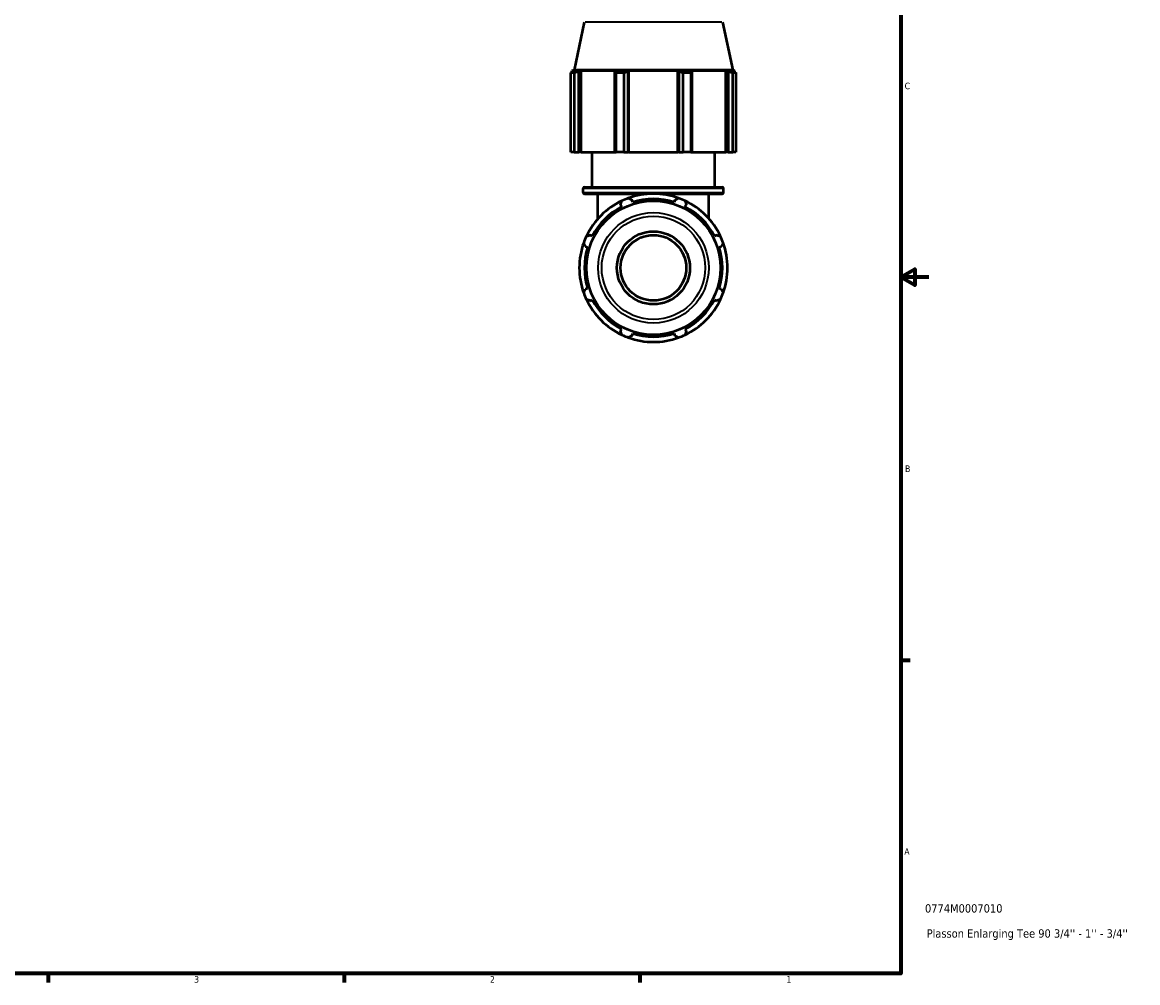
# Model space of a CAD drawing. Header units: inches. Extents: x 0.1 to 36.9, y -6.4 to 25.7.
# Tile 5 of 6: x 20.9 to 36.9, y 0.9 to 14.7. Entities that reach past the tile are written whole.
import ezdxf

# ---------------------------------------------------------------- set-up
doc = ezdxf.new("R2010")
doc.units = ezdxf.units.IN
doc.header["$MEASUREMENT"] = 0
for name, color, linetype, lineweight in [('Border (ANSI)', 7, 'Continuous', 70), ('Title (ANSI)', 7, 'Continuous', 50), ('Visible (ANSI)', 7, 'Continuous', 50), ('Visible Narrow (ANSI)', 7, 'Continuous', 35)]:
    doc.layers.add(name, color=color, linetype=linetype, lineweight=lineweight)
doc.styles.add('Note Text (ANSI)', font='tahoma.ttf')
doc.styles.add('Text Style29', font='tahoma.ttf')

# ---------------------------------------------------------------- blocks, each defined once
blk = doc.blocks.new('Borders Default Border')
at = {"layer": 'Border (ANSI)'}
for p, q in [((33.5, 5.5), (33.634, 5.5)), ((21.25, 1), (21.25, 0.866)), ((25.5, 1), (25.5, 0.866)), ((29.75, 1), (29.75, 0.866))]:
    blk.add_line(p, q, dxfattribs=at)
at = {"layer": 'Border (ANSI)', "flags": 128}
for points in [[(0.5, 1), (0.5, 21), (33.5, 21), (33.5, 1), (0.5, 1)], [(33.9, 11), (33.5, 11), (33.7, 11.115), (33.7, 10.885), (33.5, 11)]]:
    blk.add_lwpolyline(points, dxfattribs=at)
at = {"layer": 'Border (ANSI)', "color": 5, "true_color": 0x0000ff, "char_height": 0.0945, "attachment_point": 7, "style": 'Note Text (ANSI)'}
for s, insert in [('C', (33.552, 13.701)), ('B', (33.558, 8.203)), ('A', (33.547, 2.703)), ('3', (23.346, 0.864)), ('2', (27.596, 0.866)), ('1', (31.854, 0.866))]:
    blk.add_mtext(s, dxfattribs=dict(at, insert=insert))
blk = doc.blocks.new('Title Blocks ANSI - Large')
at = {"layer": 'Title (ANSI)', "color": 5, "true_color": 0x0000ff, "style": 'Text Style29'}
for tag, p in [('PART_NUMBER_001', (0.345, 0.873)), ('DESCRIPTION_001', (0.369, 0.513))]:
    blk.add_attdef(tag, p, '', height=0.12, dxfattribs=at)

msp = doc.modelspace()

# ---------------------------------------------------------------- linework, layer by layer
at = {"layer": 'Visible (ANSI)'}
for p, q in [((28.949, 14.664), (28.803, 13.978)), ((30.938, 14.664), (31.084, 13.978)), ((28.803, 13.978), (28.772, 13.968)), ((28.826, 13.968), (28.772, 13.968)), ((28.772, 13.946), (28.772, 13.968)), ((28.826, 13.968), (28.79, 13.955)), ((31.084, 13.978), (28.803, 13.978)), ((28.871, 13.955), (28.904, 13.968)), ((28.871, 12.797), (28.871, 13.955)), ((28.904, 12.797), (28.904, 13.968)), ((29.402, 13.968), (28.904, 13.968)), ((29.402, 13.968), (29.385, 13.955)), ((29.385, 13.955), (29.385, 12.797)), ((29.58, 13.955), (29.591, 13.968)), ((29.58, 12.797), (29.58, 13.955)), ((29.591, 12.797), (29.591, 13.968)), ((30.296, 13.968), (29.591, 13.968)), ((30.296, 12.797), (30.296, 13.968)), ((30.296, 13.968), (30.307, 13.955)), ((30.307, 13.955), (30.307, 12.797)), ((30.502, 13.955), (30.485, 13.968)), ((30.983, 13.968), (30.485, 13.968)), ((30.502, 12.797), (30.502, 13.955)), ((30.983, 12.797), (30.983, 13.968)), ((30.983, 13.968), (31.016, 13.955)), ((31.016, 13.955), (31.016, 12.797)), ((31.097, 13.955), (31.061, 13.968)), ((31.115, 13.968), (31.061, 13.968)), ((31.084, 13.978), (31.115, 13.968)), ((31.115, 13.946), (31.115, 13.968)), ((28.804, 13.939), (28.758, 13.939)), ((28.758, 12.797), (28.758, 13.939)), ((28.804, 13.939), (28.804, 12.797)), ((29.517, 13.939), (29.407, 13.939)), ((29.407, 12.797), (29.407, 13.939)), ((29.517, 13.939), (29.517, 12.797)), ((30.48, 13.939), (30.37, 13.939)), ((30.37, 12.797), (30.37, 13.939)), ((30.48, 13.939), (30.48, 12.797)), ((31.129, 13.939), (31.084, 13.939)), ((31.084, 12.797), (31.084, 13.939)), ((31.129, 13.939), (31.129, 12.797)), ((28.804, 12.797), (28.758, 12.797)), ((28.804, 12.797), (28.871, 12.797)), ((28.904, 12.797), (28.871, 12.797)), ((28.904, 12.797), (29.385, 12.797)), ((29.062, 12.295), (29.062, 12.797)), ((29.385, 12.797), (29.407, 12.797)), ((29.517, 12.797), (29.407, 12.797)), ((29.517, 12.797), (29.58, 12.797)), ((29.591, 12.797), (29.58, 12.797)), ((29.591, 12.797), (30.296, 12.797)), ((30.307, 12.797), (30.296, 12.797)), ((30.307, 12.797), (30.37, 12.797)), ((30.48, 12.797), (30.37, 12.797)), ((30.48, 12.797), (30.502, 12.797)), ((30.502, 12.797), (30.983, 12.797)), ((30.826, 12.295), (30.826, 12.797)), ((31.016, 12.797), (30.983, 12.797)), ((31.016, 12.797), (31.084, 12.797)), ((31.129, 12.797), (31.084, 12.797)), ((28.936, 12.218), (28.936, 12.275)), ((28.956, 12.295), (30.931, 12.295)), ((29.852, 12.197), (28.956, 12.197)), ((29.145, 11.84), (29.145, 12.197)), ((30.931, 12.197), (30.035, 12.197)), ((30.742, 11.84), (30.742, 12.197)), ((30.952, 12.218), (30.952, 12.275)), ((29.471, 12.043), (29.486, 12.015)), ((29.646, 12.081), (29.636, 12.111)), ((30.251, 12.111), (30.241, 12.081)), ((30.401, 12.015), (30.416, 12.043)), ((29.065, 11.593), (29.037, 11.608)), ((30.85, 11.608), (30.822, 11.593)), ((28.968, 11.443), (28.999, 11.434)), ((30.888, 11.434), (30.919, 11.443)), ((28.999, 10.838), (28.968, 10.829)), ((30.919, 10.829), (30.888, 10.838)), ((29.037, 10.664), (29.065, 10.679)), ((30.822, 10.679), (30.85, 10.664)), ((29.486, 10.257), (29.471, 10.229)), ((30.416, 10.229), (30.401, 10.257)), ((29.636, 10.161), (29.646, 10.191)), ((30.241, 10.191), (30.251, 10.161))]:
    msp.add_line(p, q, dxfattribs=at)
for radius in [0.963, 0.524, 0.471]:
    msp.add_circle((29.944, 11.136), radius, dxfattribs=at)
for centre, radius, start, end in [((28.956, 12.275), 0.0209, 90, 180), ((28.956, 12.218), 0.0209, 180, 270), ((29.944, 11.136), 1.065, 70.208, 109.792), ((30.931, 12.275), 0.0209, 0, 90), ((30.931, 12.218), 0.0209, 270, 0), ((29.944, 11.136), 1.065, 115.208, 154.792), ((29.944, 11.136), 1.065, 109.792, 115.208), ((29.944, 11.136), 0.99, 72.5, 107.5), ((29.944, 11.136), 1.065, 64.792, 70.208), ((29.944, 11.136), 1.065, 25.208, 64.792), ((29.944, 11.136), 0.99, 117.5, 152.5), ((29.944, 11.136), 0.99, 27.5, 62.5), ((29.944, 11.136), 1.065, 154.792, 160.208), ((29.944, 11.136), 1.065, 19.792, 25.208), ((29.944, 11.136), 1.065, 160.208, 199.792), ((29.944, 11.136), 0.99, 162.5, 197.5), ((29.944, 11.136), 0.99, 342.5, 17.5), ((29.944, 11.136), 1.065, 340.208, 19.792), ((29.944, 11.136), 1.065, 199.792, 205.208), ((29.944, 11.136), 1.065, 334.792, 340.208), ((29.944, 11.136), 1.065, 205.208, 244.792), ((29.944, 11.136), 0.99, 207.5, 242.5), ((29.944, 11.136), 1.065, 295.208, 334.792), ((29.944, 11.136), 0.99, 297.5, 332.5), ((29.944, 11.136), 1.065, 244.792, 250.208), ((29.944, 11.136), 1.065, 250.208, 289.792), ((29.944, 11.136), 0.99, 252.5, 287.5), ((29.944, 11.136), 1.065, 289.792, 295.208)]:
    msp.add_arc(centre, radius, start, end, dxfattribs=at)
for points, weights in [([(28.758, 13.939), (28.774, 13.947), (28.79, 13.955)], [1, 1.00103270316, 1.00124845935]), ([(28.871, 13.955), (28.838, 13.947), (28.804, 13.939)], [1.00124845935, 1.00103270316, 1]), ([(29.407, 13.939), (29.396, 13.947), (29.385, 13.955)], [1, 1.00103270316, 1.00124845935]), ([(29.58, 13.955), (29.549, 13.947), (29.517, 13.939)], [1.00124845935, 1.00103270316, 1]), ([(30.37, 13.939), (30.338, 13.947), (30.307, 13.955)], [1, 1.00103270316, 1.00124845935]), ([(30.502, 13.955), (30.491, 13.947), (30.48, 13.939)], [1.00124845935, 1.00103270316, 1]), ([(31.084, 13.939), (31.049, 13.947), (31.016, 13.955)], [1, 1.00103270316, 1.00124845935]), ([(31.097, 13.955), (31.113, 13.947), (31.129, 13.939)], [1.00124845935, 1.00103270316, 1]), ([(29.471, 12.043), (29.481, 12.071), (29.49, 12.1)], [1.00125604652, 1.00103649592, 1]), ([(29.583, 12.138), (29.61, 12.124), (29.636, 12.111)], [1, 1.00103649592, 1.00125604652]), ([(30.251, 12.111), (30.277, 12.124), (30.304, 12.138)], [1.00125604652, 1.00103649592, 1]), ([(30.397, 12.1), (30.407, 12.071), (30.416, 12.043)], [1, 1.00103649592, 1.00125604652]), ([(28.98, 11.59), (29.009, 11.599), (29.037, 11.608)], [1, 1.00103649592, 1.00125604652]), ([(30.85, 11.608), (30.878, 11.599), (30.907, 11.59)], [1.00125604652, 1.00103649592, 1]), ([(28.968, 11.443), (28.955, 11.469), (28.941, 11.497)], [1.00125604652, 1.00103649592, 1]), ([(30.946, 11.497), (30.932, 11.469), (30.919, 11.443)], [1, 1.00103649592, 1.00125604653]), ([(28.941, 10.775), (28.955, 10.802), (28.968, 10.829)], [1, 1.00103649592, 1.00125604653]), ([(30.919, 10.829), (30.932, 10.802), (30.946, 10.775)], [1.00125604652, 1.00103649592, 1]), ([(29.037, 10.664), (29.009, 10.673), (28.98, 10.682)], [1.00125604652, 1.00103649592, 1]), ([(30.907, 10.682), (30.878, 10.673), (30.85, 10.664)], [1, 1.00103649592, 1.00125604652]), ([(29.49, 10.172), (29.481, 10.201), (29.471, 10.229)], [1, 1.00103649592, 1.00125604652]), ([(29.636, 10.161), (29.61, 10.148), (29.583, 10.134)], [1.00125604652, 1.00103649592, 1]), ([(30.304, 10.134), (30.277, 10.148), (30.251, 10.161)], [1, 1.00103649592, 1.00125604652]), ([(30.416, 10.229), (30.407, 10.201), (30.397, 10.172)], [1.00125604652, 1.00103649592, 1])]:
    msp.add_rational_spline(points, weights, degree=2, dxfattribs=at)
at = {"layer": 'Visible Narrow (ANSI)'}
for p, q in [((30.926, 14.664), (28.961, 14.664)), ((30.939, 12.275), (28.948, 12.275)), ((28.948, 12.218), (30.939, 12.218))]:
    msp.add_line(p, q, dxfattribs=at)
for radius in [0.794, 0.743]:
    msp.add_circle((29.944, 11.136), radius, dxfattribs=at)

# ---------------------------------------------------------------- block references
msp.add_blockref('Borders Default Border', (0, 0))
msp.add_blockref('Title Blocks ANSI - Large', (33.5, 1)).add_auto_attribs({'PART_NUMBER_001': '0774M0007010', 'DESCRIPTION_001': "Plasson Enlarging Tee 90 3/4'' - 1'' - 3/4''"})

doc.saveas('drawing.dxf')
